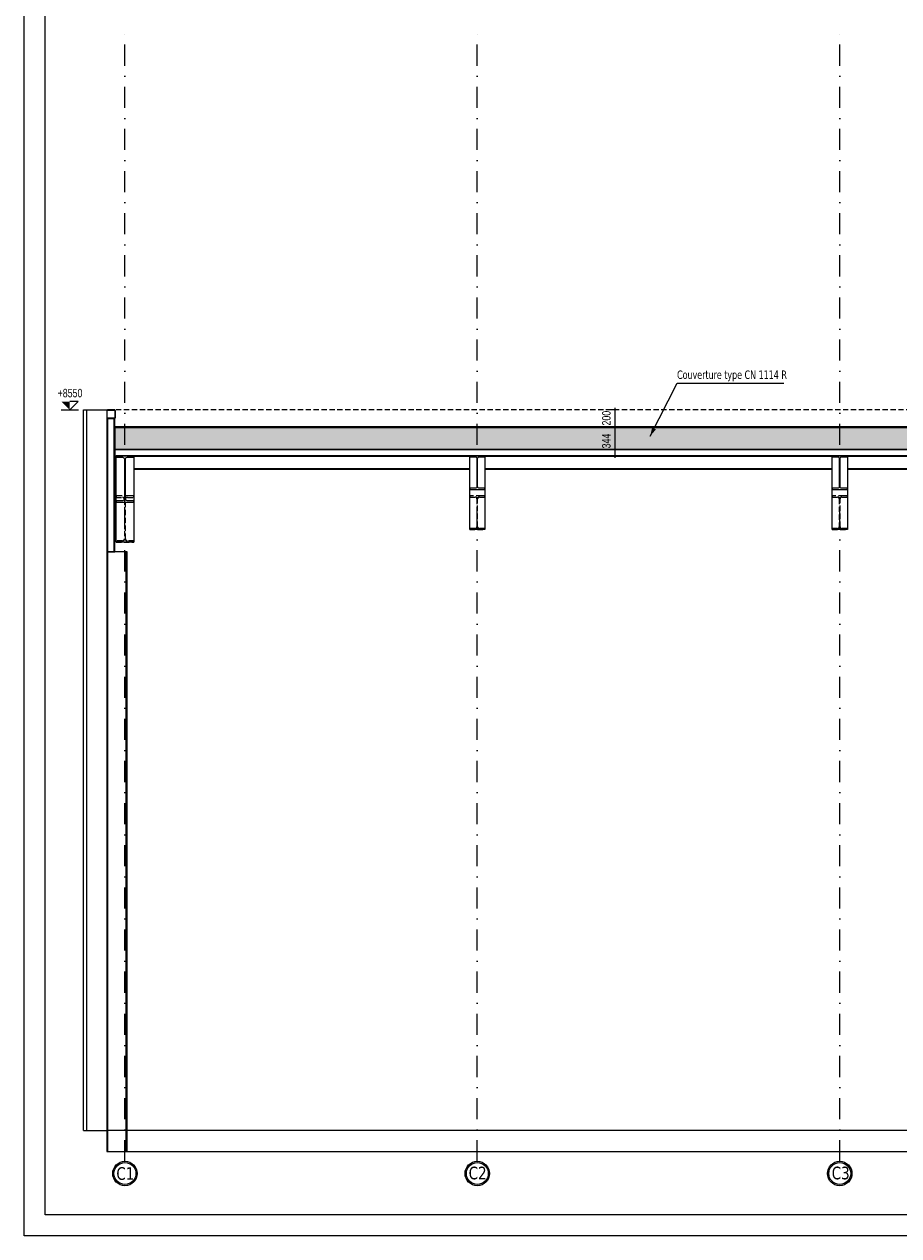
# Model space of a CAD drawing. Extents: x 293186 to 369035, y -341273 to -122059.
# Tile 23 of 64: x 293186 to 303561, y -247460 to -233082. Entities that reach past the tile are written whole.
import ezdxf

# ---------------------------------------------------------------- set-up
doc = ezdxf.new("R2010")
doc.units = 0
doc.header["$LTSCALE"] = 50
doc.linetypes.add('DASHDOT', pattern=[10, 5, -2.5, 0, -2.5])
doc.linetypes.add('HIDDEN', pattern=[1.875, 1.25, -0.625])
doc.layers.get('0').update_dxf_attribs({"color": 1, "linetype": 'CONTINUOUS'})
doc.layers.add('ECHELLE_1_50', color=7, linetype='CONTINUOUS')
doc.styles.add('ARIAL', font='txt')
doc.styles.add('TAHOMA', font='txt')

# ---------------------------------------------------------------- blocks, each defined once
blk = doc.blocks.new('CDWK_EXTR_2')
at = {"color": 0}
blk.add_solid([(0, 0), (2, 0.5), (2, -0.5)], dxfattribs=at)
blk = doc.blocks.new('*D218')
at = {"layer": 'ECHELLE_1_50'}
h = blk.add_hatch(color=150, dxfattribs=at)
edge = h.paths.add_edge_path()
edge.add_arc((300192, -237659), 6.25, 0, 360)
h = blk.add_hatch(color=150, dxfattribs=at)
edge = h.paths.add_edge_path()
edge.add_arc((300192, -237859), 6.25, 0, 360)
at = {"layer": 'ECHELLE_1_50', "color": 150}
for p, q in [((300217, -237659), (300117, -237659)), ((300192, -237634), (300192, -237884)), ((300217, -237859), (300117, -237859))]:
    blk.add_line(p, q, dxfattribs=at)
at = {"layer": 'ECHELLE_1_50', "color": 26, "style": 'ARIAL', "width": 0.75}
blk.add_text('200', height=100, rotation=90, dxfattribs=at).set_placement((300142, -237844))
blk = doc.blocks.new('*D219')
at = {"layer": 'ECHELLE_1_50'}
h = blk.add_hatch(color=150, dxfattribs=at)
edge = h.paths.add_edge_path()
edge.add_arc((300192, -237859), 6.25, 0, 360)
h = blk.add_hatch(color=150, dxfattribs=at)
edge = h.paths.add_edge_path()
edge.add_arc((300192, -238203), 6.25, 0, 360)
at = {"layer": 'ECHELLE_1_50', "color": 150}
for p, q in [((300217, -237859), (300117, -237859)), ((300192, -237834), (300192, -238228)), ((300217, -238203), (300117, -238203))]:
    blk.add_line(p, q, dxfattribs=at)
at = {"layer": 'ECHELLE_1_50', "color": 26, "style": 'ARIAL', "width": 0.75}
blk.add_text('344', height=100, rotation=90, dxfattribs=at).set_placement((300142, -238116))
blk = doc.blocks.new('*D224')
at = {"layer": 'ECHELLE_1_50', "color": 150}
for p, q in [((293626, -237659), (293829, -237659)), ((293726, -237659), (293826, -237559)), ((293826, -237559), (293726, -237559))]:
    blk.add_line(p, q, dxfattribs=at)
blk.add_solid([(293726, -237659), (293726, -237559), (293626, -237559)], dxfattribs=at)
at = {"layer": 'ECHELLE_1_50', "color": 26, "style": 'ARIAL', "width": 0.75}
blk.add_text('+8550', height=100, dxfattribs=at).set_placement((293582, -237509))

msp = doc.modelspace()

# ---------------------------------------------------------------- hatches: boundary and pattern name
at = {"layer": 'ECHELLE_1_50', "linetype": 'CONTINUOUS'}
h = msp.add_hatch(dxfattribs=at)
h.set_pattern_fill('ISOL_01', color=32, angle=0.0003, style=0, pattern_type=2)
h.set_pattern_definition([(0.000335, (-5.8, -3e-05), (-0.00152, 259.90984), [11.60222, -31.716096]), (90.000335, (-43.32, 36.29), (-86.636605, -0.000506), [7.0296, -252.88024]), (90.000335, (-0.001, 216.59), (-86.636605, -0.000506), [7.0296, -252.88024]), (104.9327993, (42.286, 52.61), (-86.642875, 259.90808605), [160.095075, -1184.86679]), (75.06787, (44.35, 52.61), (-86.6398383, -259.9090983), [160.095075, -1184.86679]), (15.255454, (5.8, 3e-05), (-86.6366018, -0.0005038), [11.77498, -976.034396]), (164.745223, (-5.8, -3e-05), (-86.6366018, -0.00052), [11.77498, -976.034396]), (15.255454, (26.156, 256.812), (-86.6366018, -0.0005038), [11.77498, -976.034396]), (-15.2547846, (49.118, 259.91), (86.6366018, 0.0005084), [11.77498, -976.034396]), (30.964091, (17.16, 3.1), (-86.6366195, -0.0005067), [11.31224, -493.86166]), (149.036574, (-17.225, 3.1), (-86.6366195, -0.0005), [11.31224, -493.86166]), (30.964091, (16.456, 250.99), (-86.6366195, -0.0005067), [11.31224, -493.86166]), (-30.963422, (60.48, 256.81), (86.6366195, 0.0005055), [11.31224, -493.86166]), (45.000335, (26.86, 8.92), (-86.636627, -0.000506), [9.620017, -357.94801]), (135.000335, (-26.86, 8.92), (-86.636627, -0.000506), [9.620017, -357.94801]), (45.000335, (9.653, 244.19), (-86.636627, -0.000506), [9.620017, -357.94801]), (-44.999665, (70.18, 250.99), (86.636627, 0.000506), [9.620017, -357.94801]), (56.310267, (33.664, 15.72), (-86.636617, -0.000516), [10.090454, -302.282284]), (123.690398, (-33.664, 15.72), (-86.636617, -0.00049), [10.090454, -302.282284]), (56.310267, (4.056, 235.79), (-86.636617, -0.000516), [10.090454, -302.282284]), (-56.309598, (76.98, 244.19), (86.636617, 0.000496), [10.090454, -302.282284]), (71.565383, (39.26, 24.12), (-86.636623, -0.00051), [12.83071, -261.13833]), (108.435286, (-39.26, 24.12), (-86.636623, -0.000502), [12.83071, -261.13833]), (71.565383, (-0.001, 223.62), (-86.636623, -0.00051), [12.83071, -261.13833]), (-71.564714, (82.58, 235.79), (86.636623, 0.000502), [12.83071, -261.13833]), (83.66014, (-43.319, 43.318), (-86.6336007, -519.8202092), [9.34945, -775.178436]), (96.340529, (43.318, 43.319), (-86.639674, 519.819197), [9.34945, -775.178436]), (263.660155, (-0.001, 216.592), (86.6334622, 519.8202323), [9.34945, -775.178436]), (-83.659471, (-0.001, 216.592), (86.639674, -519.819197), [9.34945, -775.178436])])
h.paths.add_polyline_path([(306764, -237869), (294262, -237869), (294262, -238129), (306764, -238129)])

# ---------------------------------------------------------------- linework, layer by layer
at = {"layer": 'ECHELLE_1_50', "color": 158, "linetype": 'DASHDOT'}
for p, q in [((294381, -246576), (294381, -233104)), ((298561, -246576), (298561, -233104)), ((302861, -246576), (302861, -233104))]:
    msp.add_line(p, q, dxfattribs=at)
at = {"layer": 'ECHELLE_1_50', "color": 32}
for p, q in [((293890, -246209), (293890, -237659)), ((293890, -237659), (294166, -237659)), ((293930, -246209), (293930, -237659)), ((294166, -237665), (294166, -237659)), ((293890, -246209), (294166, -246209))]:
    msp.add_line(p, q, dxfattribs=at)
at = {"layer": 'ECHELLE_1_50', "color": 32, "linetype": 'HIDDEN'}
msp.add_line((306994, -237659), (294260, -237659), dxfattribs=at)
at = {"layer": 'ECHELLE_1_50', "color": 141, "linetype": 'CONTINUOUS'}
for p, q in [((294174, -237759), (294174, -239345)), ((294254, -239345), (294254, -237759)), ((294175, -239345), (294175, -246459)), ((294396, -246459), (294396, -239345))]:
    msp.add_line(p, q, dxfattribs=at)
at = {"layer": 'ECHELLE_1_50', "color": 22}
for p, q in [((298471, -238210, 2540), (294486, -238210, 2540)), ((302771, -238210, 2540), (298651, -238210, 2540)), ((306994, -238210, 2540), (302951, -238210, 2540)), ((294486, -238355, 2540), (298471, -238355, 2540)), ((298651, -238355, 2540), (302771, -238355, 2540)), ((302951, -238355, 2540), (306994, -238355, 2540))]:
    msp.add_line(p, q, dxfattribs=at)
at = {"layer": 'ECHELLE_1_50', "color": 32, "linetype": 'CONTINUOUS'}
for points in [[(293186, -205510), (368085, -205510), (368085, -247460), (293186, -247460), (293186, -205510)], [(293436, -205760), (367835, -205760), (367835, -247210), (293436, -247210), (293436, -205760)]]:
    msp.add_lwpolyline(points, dxfattribs=at)
at = {"layer": 'ECHELLE_1_50', "color": 7, "linetype": 'CONTINUOUS'}
msp.add_lwpolyline([(300612, -237969), (300931, -237341), (302199, -237341)], dxfattribs=at)
at = {"layer": 'ECHELLE_1_50', "color": 54, "linetype": 'CONTINUOUS'}
for points in [[(294216, -237659), (294172, -237659, 0.4142), (294166, -237665), (294166, -237753, 0.4142), (294172, -237759)], [(294216, -237756), (294172, -237756, -0.4142), (294169, -237753), (294169, -237665, -0.4142), (294172, -237662), (294216, -237662)], [(294172, -237759), (294260, -237759, 0.4142), (294266, -237753), (294266, -237665, 0.4142), (294260, -237659), (294216, -237659)], [(294216, -237662), (294260, -237662, -0.4142), (294263, -237665), (294263, -237753, -0.4142), (294260, -237756), (294216, -237756)]]:
    msp.add_lwpolyline(points, format="xyb", dxfattribs=at)
at = {"layer": 'ECHELLE_1_50', "color": 141, "linetype": 'CONTINUOUS'}
for points in [[(294262, -239345), (294262, -237759), (294166, -237759), (294166, -239345), (294262, -239345)], [(294406, -246459), (294406, -239345), (294166, -239345), (294166, -246459), (294406, -246459)]]:
    msp.add_lwpolyline(points, dxfattribs=at)
at = {"layer": 'ECHELLE_1_50', "color": 32, "linetype": 'CONTINUOUS'}
for points in [[(306764, -237869), (306764, -237859), (294262, -237859), (294262, -237869)], [(306764, -237869), (294262, -237869), (294262, -238129), (306764, -238129)], [(306994, -238203), (306994, -238129), (294262, -238129), (294262, -238203)]]:
    msp.add_lwpolyline(points, close=True, dxfattribs=at)
at = {"layer": 'ECHELLE_1_50', "color": 5, "linetype": 'CONTINUOUS'}
for points in [[(294386, -238712), (294386, -238244, -0.414214), (294410, -238220), (294486, -238220), (294486, -238203), (294441, -238203), (294321, -238203), (294276, -238203), (294276, -238220), (294351, -238220, -0.414214), (294375, -238244), (294375, -238712, -0.414214), (294351, -238736), (294276, -238736), (294276, -238753)], [(298565, -238568), (298565, -238237, -0.414214), (298586, -238216), (298651, -238216), (298651, -238203), (298609, -238203), (298513, -238203), (298471, -238203), (298471, -238216), (298535, -238216, -0.414214), (298556, -238237), (298556, -238568, -0.414214), (298535, -238589), (298471, -238589), (298471, -238603)], [(302865, -238568), (302865, -238237, -0.414214), (302886, -238216), (302951, -238216), (302951, -238203), (302909, -238203), (302813, -238203), (302771, -238203), (302771, -238216), (302835, -238216, -0.414214), (302856, -238237), (302856, -238568, -0.414214), (302835, -238589), (302771, -238589), (302771, -238603)], [(298471, -238603), (298651, -238603), (298651, -238589), (298586, -238589, -0.414214), (298565, -238568)], [(302771, -238603), (302951, -238603), (302951, -238589), (302886, -238589, -0.414214), (302865, -238568)], [(294276, -238753), (294486, -238753), (294486, -238736), (294410, -238736, -0.414214), (294386, -238712)]]:
    msp.add_lwpolyline(points, format="xyb", dxfattribs=at)
for points in [[(294276, -238203), (294486, -238203), (294486, -239230), (294276, -239230)], [(298471, -238203), (298651, -238203), (298651, -239080), (298471, -239080)], [(302771, -238203), (302951, -238203), (302951, -239080), (302771, -239080)]]:
    msp.add_lwpolyline(points, close=True, dxfattribs=at)
at = {"layer": 'ECHELLE_1_50', "color": 22, "elevation": 2540}
for points in [[(294486, -238363), (298471, -238363), (298471, -238203), (294486, -238203), (294486, -238363)], [(298651, -238363), (302771, -238363), (302771, -238203), (298651, -238203), (298651, -238363)], [(302951, -238363), (306994, -238363), (306994, -238203), (302951, -238203), (302951, -238363)]]:
    msp.add_lwpolyline(points, dxfattribs=at)
at = {"layer": 'ECHELLE_1_50', "color": 5, "linetype": 'HIDDEN'}
for points in [[(294386, -239188), (294386, -238721, -0.414214), (294410, -238697), (294486, -238697), (294486, -238680), (294441, -238680), (294321, -238680), (294276, -238680), (294276, -238697), (294351, -238697, -0.414214), (294375, -238721), (294375, -239188, -0.414214), (294351, -239212), (294276, -239212), (294276, -239230)], [(298565, -239045), (298565, -238714, -0.414214), (298586, -238693), (298651, -238693), (298651, -238680), (298609, -238680), (298513, -238680), (298471, -238680), (298471, -238693), (298535, -238693, -0.414214), (298556, -238714), (298556, -239045, -0.414214), (298535, -239066), (298471, -239066), (298471, -239080)], [(302865, -239045), (302865, -238714, -0.414214), (302886, -238693), (302951, -238693), (302951, -238680), (302909, -238680), (302813, -238680), (302771, -238680), (302771, -238693), (302835, -238693, -0.414214), (302856, -238714), (302856, -239045, -0.414214), (302835, -239066), (302771, -239066), (302771, -239080)], [(298471, -239080), (298651, -239080), (298651, -239066), (298586, -239066, -0.414214), (298565, -239045)], [(302771, -239080), (302951, -239080), (302951, -239066), (302886, -239066, -0.414214), (302865, -239045)], [(294276, -239230), (294486, -239230), (294486, -239212), (294410, -239212, -0.414214), (294386, -239188)]]:
    msp.add_lwpolyline(points, format="xyb", dxfattribs=at)
at = {"layer": 'ECHELLE_1_50', "color": 9, "linetype": 'CONTINUOUS'}
msp.add_lwpolyline([(294166, -246459), (334316, -246459), (334316, -246209), (294166, -246209)], close=True, dxfattribs=at)
at = {"layer": 'ECHELLE_1_50', "color": 158, "linetype": 'CONTINUOUS'}
for centre, radius in [((294381, -246721), 145), ((298561, -246721), 145), ((302861, -246721), 145), ((294381, -246721), 130), ((298561, -246721), 130), ((302861, -246721), 130)]:
    msp.add_circle(centre, radius, dxfattribs=at)

# ---------------------------------------------------------------- block references
at = {"layer": 'ECHELLE_1_50', "color": 0}
for name in ['*D224', '*D218', '*D219']:
    msp.add_blockref(name, (0, 0), dxfattribs=at)
at = {"layer": 'ECHELLE_1_50', "color": 7, "linetype": 'CONTINUOUS', "xscale": 50, "yscale": 50, "zscale": 50, "rotation": 63.07234059}
msp.add_blockref('CDWK_EXTR_2', (300612, -237969), dxfattribs=at)

# ---------------------------------------------------------------- texts
at = {"layer": 'ECHELLE_1_50', "color": 32, "style": 'TAHOMA', "width": 0.8}
msp.add_text('Couverture type CN 1114 R', height=100, dxfattribs=at).set_placement((300931, -237291))
at = {"layer": 'ECHELLE_1_50', "color": 96, "style": 'TAHOMA', "width": 0.9}
for s, p in [('C1', (294279, -246796)), ('C2', (298459, -246790)), ('C3', (302766, -246790))]:
    msp.add_text(s, height=150, dxfattribs=at).set_placement(p)

doc.saveas('drawing.dxf')
